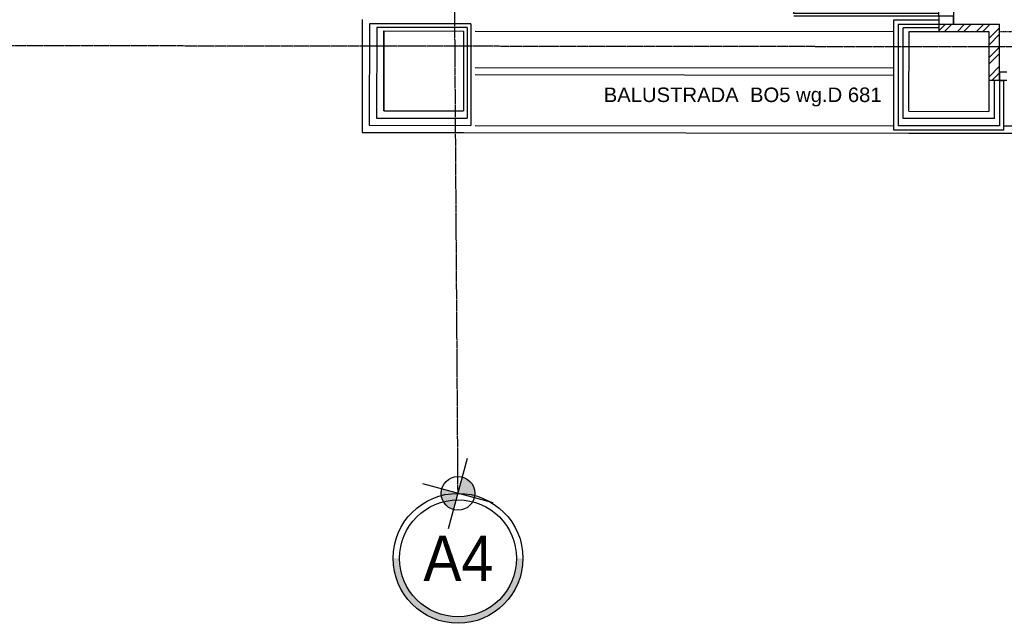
# Model space of a CAD drawing. Header units: inches. Extents: x -281236 to -70395, y 38777 to 102341.
# Tile 174 of 244: x -139821 to -139142, y 57854 to 58270. Entities that reach past the tile are written whole.
import ezdxf
from ezdxf.enums import TextEntityAlignment as Align

# ---------------------------------------------------------------- set-up
doc = ezdxf.new("R2010")
doc.units = ezdxf.units.IN
doc.header["$MEASUREMENT"] = 0
for name, pattern in [('CENTER', [2, 1.25, -0.25, 0.25, -0.25]), ('DASHDOT', [1, 0.5, -0.25, 0, -0.25]), ('DASHED2', [0.375, 0.25, -0.125])]:
    doc.linetypes.add(name, pattern=pattern)
doc.layers.get('0').update_dxf_attribs({"color": 101})
for name, color, linetype in [('Drz---drzwi', 5, 'Continuous'), ('Ele-balustrada', 64, 'Continuous'), ('Okn---okna', 5, 'Continuous'), ('Os-osie glowne', 8, 'CENTER'), ('Os-osie-opis', 8, 'Continuous'), ('Sc-cegla pelna', 32, 'Continuous'), ('Sc-cegla pelna-hatch', 8, 'Continuous'), ('Sc-gazobeton', 45, 'Continuous'), ('Sc-izolacja term-obrys', 132, 'Continuous'), ('Sc-izolacja term-styropian', 151, 'STYROPIAN-KA'), ('Sc-kamien', 31, 'Continuous'), ('Sc-nad', 5, 'DASHED2'), ('Sc-nadproza kon', 5, 'DASHED2'), ('Sch-opis', 51, 'Continuous'), ('W-idok', 9, 'Continuous')]:
    doc.layers.add(name, color=color, linetype=linetype)
doc.styles.add('dwg_opis duży', font='ARIAL.TTF', dxfattribs={"width": 0.9})
doc.styles.add('TYTUL2', font='ARIAL.TTF')
doc.linetypes.add('BATTING', pattern='A,0.0001,-0.1,[134,ltypeshp.shx,S=0.1,R=0,X=-0.1,Y=0],-0.2,[134,ltypeshp.shx,S=0.1,R=180,X=0.1,Y=0],-0.1', length=0.4001)
doc.linetypes.add('STYROPIAN-KA', pattern='A,0.0001,-0.1,[135,ltypeshp.shx,S=0.1,R=0,X=-0.1,Y=0],0,[135,ltypeshp.shx,S=0.1,R=180,X=0.1,Y=0],-0.1', length=0.2001)

# ---------------------------------------------------------------- blocks, each defined once
blk = doc.blocks.new('_SDHGG')
at = {"ltscale": 7}
for p, q in [((13, -75), (-44, -75)), ((0, -142.5), (100, -142.5)), ((0, -144.5), (100, -144.5))]:
    blk.add_line(p, q, dxfattribs=at)
for points in [[(-10, -5.5), (-10, 0), (0, 0), (0, -5.5)], [(-10, -150), (-10, -144.5), (0, -144.5), (0, -150)]]:
    blk.add_lwpolyline(points, close=True, dxfattribs=at)
for points in [[(0, -144.5), (0, -5.5)], [(39, -5.5), (0, -5.5)]]:
    blk.add_lwpolyline(points, dxfattribs=at)
blk.add_arc((0, -5.5), 39, 270, 0)
blk.add_arc((1, -143.5), 99.01, 0.57873, 90.57873, dxfattribs=at)
blk = doc.blocks.new('_opis_osi_liczbowy')
blk.add_hatch(color=256).paths.add_polyline_path([(32, 32), (32, 28.8, -1), (32, -28.8), (32, -32, 1)])
at = {"layer": 'Defpoints'}
h = blk.add_hatch(color=256, dxfattribs=at)
h.paths.add_polyline_path([(-2.15, -8.04, 0.414214), (8.04, -2.15), (0, 0)])
h.paths.add_polyline_path([(-8.04, 2.15), (0, 0), (2.15, 8.04, 0.414214)])
for radius in [32, 28.8]:
    blk.add_circle((32, 0), radius)
for p, q in [((4.64, 17.31), (-4.64, -17.31)), ((17.31, -4.64), (-17.31, 4.64))]:
    blk.add_line(p, q, dxfattribs=at)
blk.add_circle((0, 0), 8.32, dxfattribs=at)
at = {"style": 'dwg_opis duży', "width": 0.9}
blk.add_attdef('AXNAMEH', text='', height=22.4, rotation=90, dxfattribs=at).set_placement((32, 0), align=Align.MIDDLE_CENTER)

msp = doc.modelspace()

# ---------------------------------------------------------------- hatches: boundary and pattern name
at = {"layer": 'Sc-cegla pelna-hatch'}
h = msp.add_hatch(dxfattribs=at)
h.set_pattern_fill('ANSI32', color=256, scale=25, style=0)
h.set_pattern_definition([(45, (3e-09, 10069.847), (-6.6291261, 6.6291261), []), (45, (4.419, 10069.847), (-6.6291261, 6.6291261), [])])
h.paths.add_polyline_path([(-139144.87, 58266.52), (-139186.72, 58266.52), (-139186.72, 58261.5), (-139152.31, 58261.46), (-139144.87, 58261.45)])
h.paths.add_polyline_path([(-139144.87, 58261.45), (-139152.31, 58261.46), (-139152.32, 58250.97), (-139144.87, 58250.96)])
h.paths.add_polyline_path([(-139144.87, 58250.96), (-139152.32, 58250.97), (-139152.34, 58236.46), (-139144.87, 58236.46)])
h.paths.add_polyline_path([(-139144.87, 58236.46), (-139152.01, 58236.46), (-139152.01, 58231.46), (-139144.87, 58231.46), (-139144.87, 58233.75)])
h.paths.add_polyline_path([(-139144.87, 58231.46), (-139152.01, 58231.46), (-139152.34, 58231.46), (-139152.35, 58227.75), (-139144.87, 58227.75)])

# ---------------------------------------------------------------- linework, layer by layer
msp.add_line((-139144.87, 58227.75), (-139152.35, 58227.75))
at = {"layer": 'Ele-balustrada'}
for points in [[(-139506.63, 58236.84), (-139217.87, 58236.53)], [(-139506.63, 58231.84), (-139217.87, 58231.53)]]:
    msp.add_lwpolyline(points, dxfattribs=at)
at = {"layer": 'Okn---okna'}
for p, q in [((-139506.63, 58261.83), (-139217.87, 58261.53)), ((-139144.87, 58227.75), (-139144.87, 58233.75)), ((-139144.87, 58233.75), (-139139.87, 58233.75)), ((-139139.87, 58227.75), (-139144.87, 58227.75)), ((-139506.63, 58196.83), (-139217.87, 58196.53)), ((-139141.87, 58196.45), (-138821.33, 58196.12))]:
    msp.add_line(p, q, dxfattribs=at)
at = {"layer": 'Os-osie glowne'}
for p, q in [((-139518.5, 57943.12), (-139546.3, 62104.61)), ((-138010.88, 58249.76), (-143199.4, 58255.24))]:
    msp.add_line(p, q, dxfattribs=at)
at = {"layer": 'Sc-cegla pelna'}
for p, q in [((-139569.69, 58206.9), (-139569.63, 58261.9)), ((-139569.63, 58261.9), (-139569.69, 58206.91)), ((-139569.63, 58261.9), (-139514.63, 58261.84)), ((-139514.63, 58261.84), (-139514.69, 58206.85)), ((-139207.37, 58206.52), (-139207.31, 58261.52)), ((-139207.31, 58261.52), (-139152.31, 58261.46)), ((-139152.31, 58261.46), (-139152.37, 58206.46)), ((-139569.69, 58206.9), (-139514.69, 58206.84)), ((-139207.37, 58206.52), (-139152.37, 58206.46))]:
    msp.add_line(p, q, dxfattribs=at)
at = {"layer": 'Sc-gazobeton'}
for p, q in [((-139186.72, 58266.52), (-139144.87, 58266.52)), ((-139186.72, 58266.52), (-139186.72, 58261.5)), ((-139144.87, 58233.1), (-139144.87, 58266.52))]:
    msp.add_line(p, q, dxfattribs=at)
at = {"layer": 'Sc-izolacja term-obrys'}
for p, q in [((-139579.62, 58266.84), (-139579.7, 58196.91)), ((-139509.63, 58266.84), (-139579.62, 58266.84)), ((-139509.63, 58266.84), (-139509.7, 58196.84)), ((-139214.87, 58266.52), (-139214.87, 58196.53)), ((-139214.87, 58266.52), (-139186.72, 58266.52)), ((-139144.87, 58233.1), (-139144.87, 58196.45)), ((-139579.7, 58196.91), (-139509.7, 58196.84)), ((-139144.87, 58196.45), (-139214.87, 58196.53))]:
    msp.add_line(p, q, dxfattribs=at)
at = {"layer": 'Sc-izolacja term-styropian', "linetype": 'BATTING', "ltscale": 0.25}
for p, q in [((-139574.63, 58264.34), (-139574.69, 58201.9)), ((-139574.69, 58201.9), (-139512.19, 58201.84)), ((-139148.37, 58201.46), (-139211.36, 58201.52))]:
    msp.add_line(p, q, dxfattribs=at)
at = {"layer": 'Sc-izolacja term-styropian', "linetype": 'BATTING', "ltscale": 0.1}
for p, q in [((-139512.13, 58264.34), (-139574.63, 58264.34)), ((-139512.13, 58264.34), (-139512.19, 58201.84)), ((-139186.72, 58263.99), (-139211.42, 58264.02))]:
    msp.add_line(p, q, dxfattribs=at)
at = {"layer": 'Sc-izolacja term-styropian', "linetype": 'BATTING', "ltscale": 0.15}
for p, q in [((-139211.36, 58201.52), (-139211.42, 58264.02)), ((-139148.37, 58201.46), (-139148.35, 58227.75))]:
    msp.add_line(p, q, dxfattribs=at)
at = {"layer": 'Sc-kamien'}
for p, q in [((-139217.87, 58193.46), (-139217.87, 58269.52)), ((-139217.87, 58269.52), (-139186.72, 58269.52)), ((-139186.72, 58269.52), (-139186.72, 58266.52)), ((-139144.87, 58227.75), (-139141.87, 58227.75)), ((-139141.87, 58193.46), (-139141.87, 58227.75)), ((-139141.87, 58193.46), (-139217.87, 58193.46))]:
    msp.add_line(p, q, dxfattribs=at)
at = {"layer": 'Sc-nad'}
msp.add_line((-139176.72, 58416.52), (-139176.72, 58266.52), dxfattribs=at)
at = {"layer": 'Sc-nadproza kon', "linetype": 'DASHDOT', "ltscale": 0.5}
msp.add_line((-139144.87, 58261.45), (-138811.28, 58261.11), dxfattribs=at)
at = {"layer": 'W-idok'}
for p, q in [((-139584.62, 58269.84), (-139584.7, 58191.91)), ((-139584.7, 58191.91), (-139514.7, 58191.84)), ((-139514.7, 58191.84), (-139207.38, 58191.52)), ((-139207.38, 58191.52), (-139149.38, 58191.46)), ((-139149.38, 58191.46), (-138813.93, 58191.11))]:
    msp.add_line(p, q, dxfattribs=at)

# ---------------------------------------------------------------- block references
at = {"layer": 'Drz---drzwi', "xscale": -1}
msp.add_blockref('_SDHGG', (-139186.72, 58416.52), dxfattribs=at)
at = {"layer": 'Os-osie-opis'}
ref = msp.add_blockref('_opis_osi_liczbowy', (-139518.5, 57943.12), dxfattribs=dict(at, xscale=1.400000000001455, yscale=1.400000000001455, zscale=1.4, rotation=270))
ref.add_attrib('AXNAMEH', 'A4', dxfattribs={"layer": '0', "height": 31.36, "style": 'dwg_opis duży', "width": 0.9}).set_placement((-139518.29, 57898.34), align=Align.MIDDLE_CENTER)

# ---------------------------------------------------------------- texts
at = {"layer": 'Sch-opis', "style": 'TYTUL2'}
msp.add_text('BALUSTRADA  BO5 wg.D 681', height=10, dxfattribs=at).set_placement((-139417.98, 58212.91))

doc.saveas('drawing.dxf')
